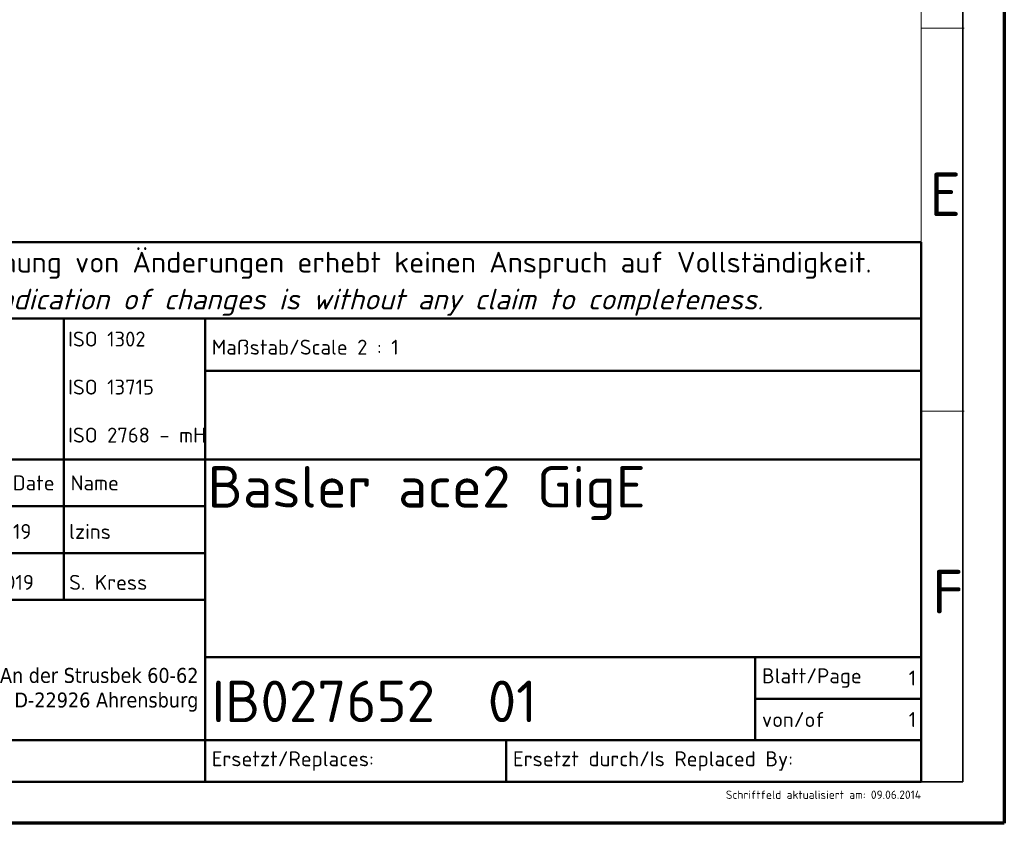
# Model space of a CAD drawing. Header units: millimetres. Extents: x 0 to 210, y 0 to 149.
# Tile 12 of 32: x 151 to 210, y 0 to 48. Entities that reach past the tile are written whole.
import ezdxf
from ezdxf.enums import TextEntityAlignment as Align

# ---------------------------------------------------------------- set-up
doc = ezdxf.new("R2010")
doc.units = ezdxf.units.MM
doc.header["$LTSCALE"] = 0.5
doc.layers.add('Rahmen (ISO)', color=7, linetype='Continuous', lineweight=70)
doc.layers.add('Titel (ISO)', color=7, linetype='Continuous', lineweight=50)
doc.styles.add('Bezeichnungstext (ISO)', font='isocpeur.ttf')
doc.styles.add('Notiztext (ISO)', font='isocpeur.ttf')
doc.styles.add('Textstil27', font='isocpeur.ttf')
doc.styles.add('Textstil65', font='isocpeur.ttf')
doc.styles.add('Textstil66', font='isocpeur.ttf')
doc.styles.add('Textstil67', font='isocpeur.ttf')

# ---------------------------------------------------------------- blocks, each defined once
blk = doc.blocks.new('Schriftfelder Basler')
at = {"layer": 'Titel (ISO)'}
for p, q in [((61.85, 121.46), (200.15, 121.46)), ((200.15, 121.46), (200.15, 112.26)), ((96.85, 112.26), (61.85, 112.26)), ((96.85, 112.26), (96.85, 95.28)), ((113.85, 112.26), (96.85, 112.26)), ((113.85, 112.26), (113.85, 105.96)), ((200.15, 112.26), (113.85, 112.26)), ((200.15, 112.26), (200.15, 105.96)), ((113.85, 105.96), (200.15, 105.96)), ((113.85, 105.96), (113.85, 95.28)), ((200.15, 105.96), (200.15, 95.28)), ((96.85, 95.28), (81.85, 95.28)), ((113.85, 95.28), (96.85, 95.28)), ((96.85, 95.28), (96.85, 78.36)), ((200.15, 95.28), (113.85, 95.28)), ((113.85, 95.28), (113.85, 78.36)), ((200.15, 95.28), (200.15, 71.44)), ((61.85, 89.64), (113.85, 89.64)), ((113.85, 84), (61.85, 84)), ((61.85, 78.36), (113.85, 78.36)), ((113.85, 78.36), (113.85, 71.44)), ((113.85, 71.44), (180.15, 71.44)), ((113.85, 71.44), (113.85, 61.44)), ((180.15, 71.44), (180.15, 66.44)), ((180.15, 71.44), (200.15, 71.44)), ((200.15, 71.44), (200.15, 61.44)), ((180.15, 66.44), (200.15, 66.44)), ((180.15, 66.44), (180.15, 61.44)), ((61.85, 61.44), (113.85, 61.44)), ((113.85, 61.44), (113.85, 56.44)), ((113.85, 61.44), (150.15, 61.44)), ((150.15, 61.44), (150.15, 56.44)), ((150.15, 61.44), (180.15, 61.44)), ((180.15, 61.44), (200.15, 61.44)), ((200.15, 61.44), (200.15, 56.44)), ((113.85, 56.44), (61.85, 56.44)), ((150.15, 56.44), (113.85, 56.44)), ((200.15, 56.44), (150.15, 56.44))]:
    blk.add_line(p, q, dxfattribs=at)
at = {"layer": 'Titel (ISO)', "style": 'Notiztext (ISO)'}
for s, insert, char_height, width, attachment_point, line_spacing_factor in [('\\fISOCPEUR|b0|i0;\\H2.5001;Die Kennzeichnung von Änderungen erhebt keinen Anspruch auf Vollständigkeit.\\P\\fISOCPEUR|b0|i1;\\H2.5001;The indication of changes is without any claim to completeness.', (131, 116.45), 2.50005, 126.5326, 5, 1.068348), ('\\fISOCPEUR|b0|i0;\\H1.8000;ISO 1302\\P\\fISOCPEUR|b0|i0;\\H1.8000;ISO 13715\\P\\fISOCPEUR|b0|i0;\\H1.8000;ISO 2768 - mH', (97.35, 104), 1.8, 61.1649, 4, 1.928316), ('\\fISOCPEUR|b0|i0;\\H1.8000;Maßstab/Scale 2 : 1', (114.65, 108.81), 1.8, 34.3442, 4, 1.068348), ('\\fTahoma|b0|i0;\\H1.8000;An der Strusbek 60-62\\P\\fTahoma|b0|i0;\\H1.8000;D-22926 Ahrensburg', (113.05, 70.16), 1.8, 29.1755, 3, 0.987884), ('\\fISOCPEUR|b0|i0;\\H5.0000;IB027652  01', (114.65, 66.13), 5, 64.2355, 4, 1.068348)]:
    blk.add_mtext(s, dxfattribs=dict(at, insert=insert, char_height=char_height, width=width, attachment_point=attachment_point, line_spacing_factor=line_spacing_factor))
at = {"layer": 'Titel (ISO)', "char_height": 1.8, "width": 13.0743, "attachment_point": 4, "style": 'Notiztext (ISO)'}
for s, insert in [('\\fISOCPEUR|b0|i0;\\H1.8000;Datum/Date', (82.65, 92.46)), ('\\fISOCPEUR|b0|i0;\\H1.8000;Name', (97.65, 92.46))]:
    blk.add_mtext(s, dxfattribs=dict(at, insert=insert))
at = {"layer": 'Titel (ISO)', "char_height": 1.8, "attachment_point": 4, "style": 'Notiztext (ISO)'}
for s, insert in [('\\fISOCPEUR|b0|i0;\\H1.8000;Blatt/Page', (180.95, 68.94)), ('\\fISOCPEUR|b0|i0;\\H1.8000;von/of', (180.95, 63.94)), ('\\fISOCPEUR|b0|i0;\\H1.8000;Ersetzt/Replaces: ', (114.65, 58.94)), ('\\fISOCPEUR|b0|i0;\\H1.8000;Ersetzt durch/Is Replaced By: ', (150.95, 58.94))]:
    blk.add_mtext(s, dxfattribs=dict(at, insert=insert))
at = {"layer": 'Titel (ISO)', "color": 9, "true_color": 0xc0c0c0, "insert": (176.6, 55.38), "char_height": 1, "attachment_point": 1, "style": 'Notiztext (ISO)'}
blk.add_mtext('\\fISOCPEUR|b0|i0;\\H1.0000;Schriftfeld aktualisiert am: 09.06.2014', dxfattribs=at)
at = {"layer": 'Titel (ISO)', "style": 'Textstil27'}
for tag, p in [('SPI_Halbzeug1', (114.65, 105.16)), ('SPI_Werkstoff', (159, 105.16)), ('SPI_Halbzeug2', (114.65, 98.57))]:
    blk.add_attdef(tag, text='', height=1.8, dxfattribs=at).set_placement(p, align=Align.TOP_LEFT)
at = {"layer": 'Titel (ISO)'}
for tag, height, style, p in [('8SPI_Revision', 1.79, 'Textstil66', (13.15, 93.16)), ('8SPI_Pruefdatum', 1.79, 'Textstil66', (54.34, 93.16)), ('7SPI_Revision', 1.79, 'Textstil66', (13.15, 88.93)), ('7SPI_Pruefdatum', 1.79, 'Textstil66', (54.34, 88.93)), ('6SPI_Revision', 1.8, 'Textstil27', (13.15, 84.7)), ('6SPI_Pruefdatum', 1.8, 'Textstil27', (54.34, 84.7)), ('5SPI_Revision', 1.8, 'Textstil27', (13.15, 80.47)), ('5SPI_Pruefdatum', 1.8, 'Textstil27', (54.34, 80.47)), ('4SPI_Revision', 1.8, 'Textstil27', (13.15, 76.24)), ('4SPI_Pruefdatum', 1.8, 'Textstil27', (54.35, 76.24)), ('3SPI_Revision', 1.8, 'Textstil27', (13.15, 72.01)), ('3SPI_Pruefdatum', 1.8, 'Textstil27', (54.34, 72.01)), ('2SPI_Pruefdatum', 1.8, 'Textstil27', (54.35, 67.78)), ('2SPI_Revision', 1.8, 'Textstil27', (13.15, 67.78)), ('1SPI_Revision', 1.8, 'Textstil27', (13.15, 63.55)), ('1SPI_Pruefdatum', 1.8, 'Textstil27', (54.35, 63.55))]:
    blk.add_attdef(tag, text='', height=height, dxfattribs=dict(at, style=style)).set_placement(p, align=Align.MIDDLE_CENTER)
at = {"layer": 'Titel (ISO)', "style": 'Textstil67'}
for tag, p in [('8SPI_Aenderung', (16.95, 93.16)), ('7SPI_Aenderung', (16.95, 88.93)), ('6SPI_Aenderung', (16.95, 84.7)), ('5SPI_Aenderung', (16.95, 80.47)), ('4SPI_Aenderung', (16.95, 76.24)), ('3SPI_Aenderung', (16.95, 72.01)), ('2SPI_Aenderung', (16.95, 67.78)), ('1SPI_Aenderung', (16.95, 63.55))]:
    blk.add_attdef(tag, text='', height=1.2, dxfattribs=at).set_placement(p, align=Align.MIDDLE_LEFT)
at = {"layer": 'Titel (ISO)'}
for tag, p, height, style in [('SPI_Zeichnungsname_001', (114.15, 89.48), 5, 'Textstil65'), ('SPI_Anlagedatum_001', (82.47, 85.7), 1.8, 'Textstil27'), ('SPI_Anleger_001', (97.47, 85.7), 1.8, 'Textstil27'), ('SPI_Pruefdatum_001', (82.47, 79.57), 1.8, 'Textstil27'), ('SPI_Pruefer_001', (97.47, 79.57), 1.8, 'Textstil27'), ('Blattnummer_001', (198.63, 68.04), 1.8, 'Textstil27'), ('Anzahl_der_Blätter_001', (198.63, 63.04), 1.8, 'Textstil27')]:
    blk.add_attdef(tag, p, '', height=height, dxfattribs=dict(at, style=style))
at = {"layer": 'Titel (ISO)', "style": 'Notiztext (ISO)'}
blk.add_attdef('SPI_Unterbenennung', text='', height=3.5, dxfattribs=at).set_placement((114.65, 72.24), align=Align.BOTTOM_LEFT)
blk = doc.blocks.new('Ränder Basler-A3')
at = {"layer": 'Rahmen (ISO)'}
for p, q in [((419.84, 297), (419.84, 0)), ((419.84, 0), (-0.16, 0))]:
    blk.add_line(p, q, dxfattribs=at)
at = {"layer": 'Rahmen (ISO)', "color": 7, "linetype": 'Continuous', "lineweight": 35}
for p, q in [((414.84, 292), (414.84, 5)), ((414.84, 5), (4.84, 5))]:
    blk.add_line(p, q, dxfattribs=at)
at = {"layer": 'Rahmen (ISO)', "color": 7, "linetype": 'Continuous', "lineweight": 18}
for p, q in [((409.84, 287), (409.84, 5)), ((415, 95.83), (409.84, 95.83)), ((415, 49.67), (409.84, 49.67))]:
    blk.add_line(p, q, dxfattribs=at)
at = {"layer": 'Rahmen (ISO)', "char_height": 5.25, "attachment_point": 4, "style": 'Bezeichnungstext (ISO)'}
for s, insert in [('\\fISOCPEUR|b0|i0;E', (410.84, 75.79)), ('\\fISOCPEUR|b0|i0;F', (411.17, 27.91))]:
    blk.add_mtext(s, dxfattribs=dict(at, insert=insert))

msp = doc.modelspace()

# ---------------------------------------------------------------- block references
at = {"xscale": 0.5, "yscale": 0.5, "zscale": 0.5}
msp.add_blockref('Ränder Basler-A3', (0, 0), dxfattribs=at)
msp.add_blockref('Schriftfelder Basler', (104.8434, -25.7188), dxfattribs=at).add_auto_attribs({'Blattnummer_001': '1', 'Anzahl_der_Blätter_001': '1', 'SPI_Zeichnungsname_001': 'Basler ace2 GigE', 'SPI_Anlagedatum_001': '17.05.2019', 'SPI_Anleger_001': 'lzins', 'SPI_Pruefdatum_001': '20.05.2019', 'SPI_Pruefer_001': 'S. Kress'})

doc.saveas('drawing.dxf')
